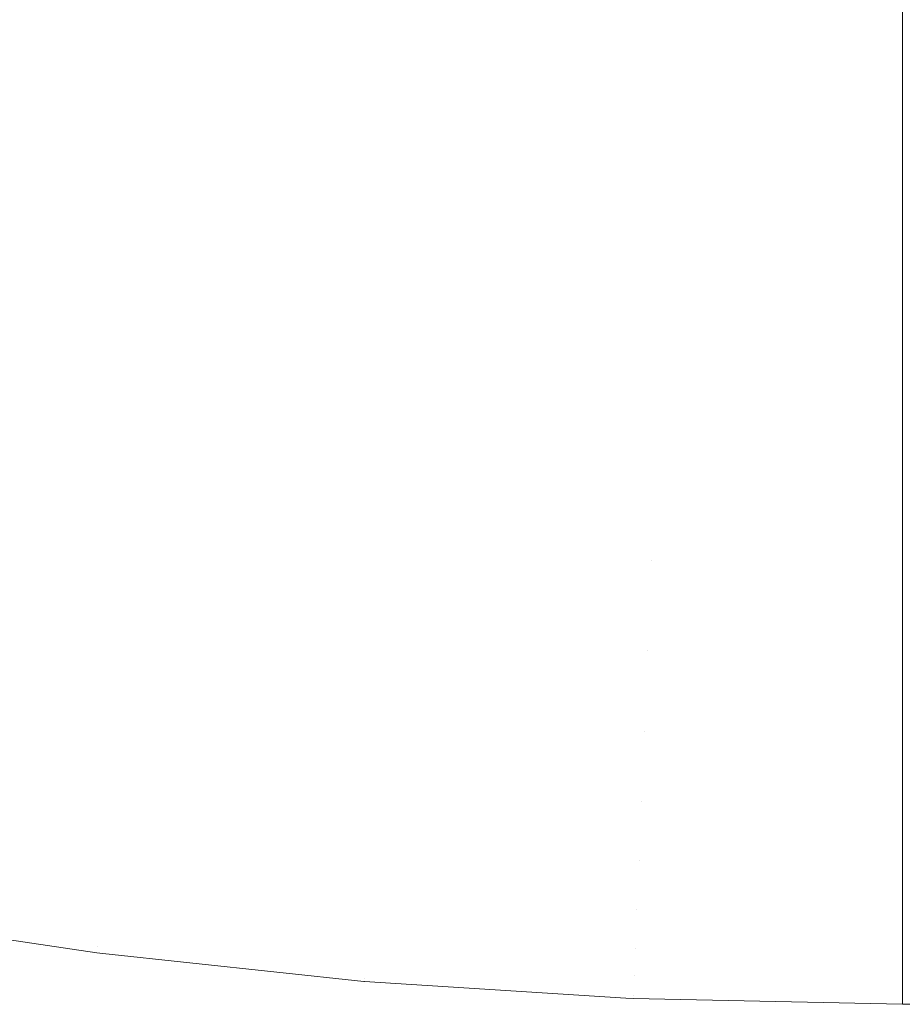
# Model space of a CAD drawing. Header units: centimetres. Extents: x -26.3 to 27.5, y 4.2 to 67.9.
# Tile 16 of 256: x -26.0005 to -25.9865, y 4.2002 to 4.2157. Entities that reach past the tile are written whole.
import ezdxf

# ---------------------------------------------------------------- set-up
doc = ezdxf.new("R2010")
doc.units = ezdxf.units.CM
doc.header["$LTSCALE"] = 2.54
doc.layers.add('Lucido design-1', color=7, linetype='Continuous')

# ---------------------------------------------------------------- blocks, each defined once
blk = doc.blocks.new('Gruppo-2-1')
at = {"color": 7, "linetype": 'Continuous', "lineweight": 9}
for points, invisible_edges in [([(-25.997443, 4.215045, -1111.765425), (-26.001048, 4.215585, -1111.765425), (-26.000681, 4.217726, -1111.7689), (-25.997167, 4.2172, -1111.7689)], 15), ([(-25.997443, 4.215045, -1147.865425), (-26.001048, 4.215585, -1147.865425), (-26.000681, 4.217726, -1147.8689), (-25.997167, 4.2172, -1147.8689)], 15), ([(-25.997208, 4.216882, -1111.059922), (-26.000735, 4.21741, -1111.059922), (-26.001107, 4.21524, -1111.063494), (-25.997488, 4.214698, -1111.063494)], 15), ([(-25.997208, 4.216882, -1147.159922), (-26.000735, 4.21741, -1147.159922), (-26.001107, 4.21524, -1147.163494), (-25.997488, 4.214698, -1147.163494)], 15), ([(-25.993819, 4.214659, -1111.765425), (-25.997443, 4.215045, -1111.765425), (-25.997167, 4.2172, -1111.7689), (-25.993635, 4.216824, -1111.7689)], 15), ([(-25.993819, 4.214659, -1147.865425), (-25.997443, 4.215045, -1147.865425), (-25.997167, 4.2172, -1147.8689), (-25.993635, 4.216824, -1147.8689)], 15), ([(-25.993662, 4.216504, -1111.059922), (-25.997208, 4.216882, -1111.059922), (-25.997488, 4.214698, -1111.063494), (-25.993849, 4.21431, -1111.063494)], 15), ([(-25.993662, 4.216504, -1147.159922), (-25.997208, 4.216882, -1147.159922), (-25.997488, 4.214698, -1147.163494), (-25.993849, 4.21431, -1147.163494)], 15), ([(-25.990181, 4.214427, -1111.765425), (-25.993819, 4.214659, -1111.765425), (-25.993635, 4.216824, -1111.7689), (-25.990089, 4.216598, -1111.7689)], 15), ([(-25.990181, 4.214427, -1147.865425), (-25.993819, 4.214659, -1147.865425), (-25.993635, 4.216824, -1147.8689), (-25.990089, 4.216598, -1147.8689)], 15), ([(-25.986537, 4.215888, -1111.767885), (-25.986537, 4.21435, -1111.765425), (-25.990181, 4.214427, -1111.765425), (-25.990089, 4.216598, -1111.7689)], 14), ([(-25.986537, 4.215888, -1147.867885), (-25.986537, 4.21435, -1147.865425), (-25.990181, 4.214427, -1147.865425), (-25.990089, 4.216598, -1147.8689)], 14), ([(-25.990103, 4.216277, -1111.059922), (-25.993662, 4.216504, -1111.059922), (-25.993849, 4.21431, -1111.063494), (-25.990196, 4.214077, -1111.063494)], 15), ([(-25.990103, 4.216277, -1147.159922), (-25.993662, 4.216504, -1147.159922), (-25.993849, 4.21431, -1147.163494), (-25.990196, 4.214077, -1147.163494)], 15), ([(-25.986537, 4.215078, -1111.061745), (-25.986537, 4.216201, -1111.059922), (-25.990103, 4.216277, -1111.059922), (-25.990196, 4.214077, -1111.063494)], 14), ([(-25.986537, 4.215078, -1147.161745), (-25.986537, 4.216201, -1147.159922), (-25.990103, 4.216277, -1147.159922), (-25.990196, 4.214077, -1147.163494)], 14), ([(-25.997701, 4.213032, -1111.761861), (-26.001391, 4.213584, -1111.761861), (-26.001048, 4.215585, -1111.765425), (-25.997443, 4.215045, -1111.765425)], 15), ([(-25.997701, 4.213032, -1147.861861), (-26.001391, 4.213584, -1147.861861), (-26.001048, 4.215585, -1147.865425), (-25.997443, 4.215045, -1147.865425)], 15), ([(-25.997488, 4.214698, -1111.063494), (-26.001107, 4.21524, -1111.063494), (-26.001453, 4.213221, -1111.067152), (-25.997748, 4.212666, -1111.067152)], 15), ([(-25.997488, 4.214698, -1147.163494), (-26.001107, 4.21524, -1147.163494), (-26.001453, 4.213221, -1147.167152), (-25.997748, 4.212666, -1147.167152)], 15), ([(-25.993991, 4.212637, -1111.761861), (-25.997701, 4.213032, -1111.761861), (-25.997443, 4.215045, -1111.765425), (-25.993819, 4.214659, -1111.765425)], 15), ([(-25.993991, 4.212637, -1147.861861), (-25.997701, 4.213032, -1147.861861), (-25.997443, 4.215045, -1147.865425), (-25.993819, 4.214659, -1147.865425)], 15), ([(-25.990196, 4.214077, -1111.063494), (-25.986537, 4.214, -1111.063494), (-25.986537, 4.215078, -1111.061745)], 9), ([(-25.990196, 4.214077, -1147.163494), (-25.986537, 4.214, -1147.163494), (-25.986537, 4.215078, -1147.161745)], 9), ([(-25.993849, 4.21431, -1111.063494), (-25.997488, 4.214698, -1111.063494), (-25.997748, 4.212666, -1111.067152), (-25.994022, 4.212269, -1111.067152)], 15), ([(-25.993849, 4.21431, -1147.163494), (-25.997488, 4.214698, -1147.163494), (-25.997748, 4.212666, -1147.167152), (-25.994022, 4.212269, -1147.167152)], 15), ([(-25.990268, 4.212399, -1111.761861), (-25.993991, 4.212637, -1111.761861), (-25.993819, 4.214659, -1111.765425), (-25.990181, 4.214427, -1111.765425)], 15), ([(-25.990268, 4.212399, -1147.861861), (-25.993991, 4.212637, -1147.861861), (-25.993819, 4.214659, -1147.865425), (-25.990181, 4.214427, -1147.865425)], 15), ([(-25.986537, 4.213626, -1111.764154), (-25.986537, 4.21232, -1111.761861), (-25.990268, 4.212399, -1111.761861), (-25.990181, 4.214427, -1111.765425)], 14), ([(-25.986537, 4.213626, -1147.864154), (-25.986537, 4.21232, -1147.861861), (-25.990268, 4.212399, -1147.861861), (-25.990181, 4.214427, -1147.865425)], 14), ([(-25.990181, 4.214427, -1111.765425), (-25.986537, 4.21435, -1111.765425), (-25.986537, 4.213626, -1111.764154)], 9), ([(-25.990181, 4.214427, -1147.865425), (-25.986537, 4.21435, -1147.865425), (-25.986537, 4.213626, -1147.864154)], 9), ([(-25.990196, 4.214077, -1111.063494), (-25.993849, 4.21431, -1111.063494), (-25.994022, 4.212269, -1111.067152), (-25.990283, 4.212031, -1111.067152)], 15), ([(-25.990196, 4.214077, -1147.163494), (-25.993849, 4.21431, -1147.163494), (-25.994022, 4.212269, -1147.167152), (-25.990283, 4.212031, -1147.167152)], 15), ([(-25.986537, 4.21293, -1111.065405), (-25.986537, 4.214, -1111.063494), (-25.990196, 4.214077, -1111.063494), (-25.990283, 4.212031, -1111.067152)], 14), ([(-25.986537, 4.21293, -1147.165405), (-25.986537, 4.214, -1147.163494), (-25.990196, 4.214077, -1147.163494), (-25.990283, 4.212031, -1147.167152)], 14), ([(-25.997941, 4.211163, -1111.758213), (-26.00171, 4.211728, -1111.758213), (-26.001391, 4.213584, -1111.761861), (-25.997701, 4.213032, -1111.761861)], 15), ([(-25.997941, 4.211163, -1147.858213), (-26.00171, 4.211728, -1147.858213), (-26.001391, 4.213584, -1147.861861), (-25.997701, 4.213032, -1147.861861)], 15), ([(-25.997748, 4.212666, -1111.067152), (-26.001453, 4.213221, -1111.067152), (-26.001773, 4.211357, -1111.07089), (-25.997988, 4.210791, -1111.07089)], 15), ([(-25.997748, 4.212666, -1147.167152), (-26.001453, 4.213221, -1147.167152), (-26.001773, 4.211357, -1147.17089), (-25.997988, 4.210791, -1147.17089)], 15), ([(-25.994151, 4.21076, -1111.758213), (-25.997941, 4.211163, -1111.758213), (-25.997701, 4.213032, -1111.761861), (-25.993991, 4.212637, -1111.761861)], 15), ([(-25.994151, 4.21076, -1147.858213), (-25.997941, 4.211163, -1147.858213), (-25.997701, 4.213032, -1147.861861), (-25.993991, 4.212637, -1147.861861)], 15), ([(-25.990283, 4.212031, -1111.067152), (-25.986537, 4.211951, -1111.067152), (-25.986537, 4.21293, -1111.065405)], 9), ([(-25.990283, 4.212031, -1147.167152), (-25.986537, 4.211951, -1147.167152), (-25.986537, 4.21293, -1147.165405)], 9), ([(-25.994022, 4.212269, -1111.067152), (-25.997748, 4.212666, -1111.067152), (-25.997988, 4.210791, -1111.07089), (-25.994183, 4.210385, -1111.07089)], 15), ([(-25.994022, 4.212269, -1147.167152), (-25.997748, 4.212666, -1147.167152), (-25.997988, 4.210791, -1147.17089), (-25.994183, 4.210385, -1147.17089)], 15), ([(-25.990348, 4.210517, -1111.758213), (-25.994151, 4.21076, -1111.758213), (-25.993991, 4.212637, -1111.761861), (-25.990268, 4.212399, -1111.761861)], 15), ([(-25.990348, 4.210517, -1147.858213), (-25.994151, 4.21076, -1147.858213), (-25.993991, 4.212637, -1147.861861), (-25.990268, 4.212399, -1147.861861)], 15), ([(-25.986537, 4.211529, -1111.760329), (-25.986537, 4.210436, -1111.758213), (-25.990348, 4.210517, -1111.758213), (-25.990268, 4.212399, -1111.761861)], 14), ([(-25.986537, 4.211529, -1147.860329), (-25.986537, 4.210436, -1147.858213), (-25.990348, 4.210517, -1147.858213), (-25.990268, 4.212399, -1147.861861)], 14), ([(-25.990268, 4.212399, -1111.761861), (-25.986537, 4.21232, -1111.761861), (-25.986537, 4.211529, -1111.760329)], 9), ([(-25.990268, 4.212399, -1147.861861), (-25.986537, 4.21232, -1147.861861), (-25.986537, 4.211529, -1147.860329)], 9), ([(-25.990283, 4.212031, -1111.067152), (-25.994022, 4.212269, -1111.067152), (-25.994183, 4.210385, -1111.07089), (-25.990364, 4.210142, -1111.07089)], 15), ([(-25.990283, 4.212031, -1147.167152), (-25.994022, 4.212269, -1147.167152), (-25.994183, 4.210385, -1147.17089), (-25.990364, 4.210142, -1147.17089)], 15), ([(-25.986537, 4.210939, -1111.069153), (-25.986537, 4.211951, -1111.067152), (-25.990283, 4.212031, -1111.067152), (-25.990364, 4.210142, -1111.07089)], 14), ([(-25.986537, 4.210939, -1147.169153), (-25.986537, 4.211951, -1147.167152), (-25.990283, 4.212031, -1147.167152), (-25.990364, 4.210142, -1147.17089)], 14), ([(-25.998161, 4.209444, -1111.754488), (-26.002003, 4.210019, -1111.754488), (-26.00171, 4.211728, -1111.758213), (-25.997941, 4.211163, -1111.758213)], 15), ([(-25.998161, 4.209444, -1147.854488), (-26.002003, 4.210019, -1147.854488), (-26.00171, 4.211728, -1147.858213), (-25.997941, 4.211163, -1147.858213)], 15), ([(-25.997988, 4.210791, -1111.07089), (-26.001773, 4.211357, -1111.07089), (-26.002066, 4.209651, -1111.074699), (-25.998208, 4.209073, -1111.074699)], 15), ([(-25.997988, 4.210791, -1147.17089), (-26.001773, 4.211357, -1147.17089), (-26.002066, 4.209651, -1147.174699), (-25.998208, 4.209073, -1147.174699)], 15), ([(-25.994298, 4.209032, -1111.754488), (-25.998161, 4.209444, -1111.754488), (-25.997941, 4.211163, -1111.758213), (-25.994151, 4.21076, -1111.758213)], 15), ([(-25.994298, 4.209032, -1147.854488), (-25.998161, 4.209444, -1147.854488), (-25.997941, 4.211163, -1147.858213), (-25.994151, 4.21076, -1147.858213)], 15), ([(-25.990364, 4.210142, -1111.07089), (-25.986537, 4.21006, -1111.07089), (-25.986537, 4.210939, -1111.069153)], 9), ([(-25.990364, 4.210142, -1147.17089), (-25.986537, 4.21006, -1147.17089), (-25.986537, 4.210939, -1147.169153)], 9), ([(-25.994183, 4.210385, -1111.07089), (-25.997988, 4.210791, -1111.07089), (-25.998208, 4.209073, -1111.074699), (-25.99433, 4.20866, -1111.074699)], 15), ([(-25.994183, 4.210385, -1147.17089), (-25.997988, 4.210791, -1147.17089), (-25.998208, 4.209073, -1147.174699), (-25.99433, 4.20866, -1147.174699)], 15), ([(-25.990421, 4.208785, -1111.754488), (-25.994298, 4.209032, -1111.754488), (-25.994151, 4.21076, -1111.758213), (-25.990348, 4.210517, -1111.758213)], 15), ([(-25.990421, 4.208785, -1147.854488), (-25.994298, 4.209032, -1147.854488), (-25.994151, 4.21076, -1147.858213), (-25.990348, 4.210517, -1147.858213)], 15), ([(-25.986537, 4.2096, -1111.756417), (-25.986537, 4.208702, -1111.754488), (-25.990421, 4.208785, -1111.754488), (-25.990348, 4.210517, -1111.758213)], 14), ([(-25.986537, 4.2096, -1147.856417), (-25.986537, 4.208702, -1147.854488), (-25.990421, 4.208785, -1147.854488), (-25.990348, 4.210517, -1147.858213)], 14), ([(-25.990348, 4.210517, -1111.758213), (-25.986537, 4.210436, -1111.758213), (-25.986537, 4.2096, -1111.756417)], 9), ([(-25.990348, 4.210517, -1147.858213), (-25.986537, 4.210436, -1147.858213), (-25.986537, 4.2096, -1147.856417)], 9), ([(-25.990364, 4.210142, -1111.07089), (-25.994183, 4.210385, -1111.07089), (-25.99433, 4.20866, -1111.074699), (-25.990437, 4.208412, -1111.074699)], 15), ([(-25.990364, 4.210142, -1147.17089), (-25.994183, 4.210385, -1147.17089), (-25.99433, 4.20866, -1147.174699), (-25.990437, 4.208412, -1147.174699)], 15), ([(-25.998361, 4.207876, -1111.750691), (-26.00227, 4.208461, -1111.750691), (-26.002003, 4.210019, -1111.754488), (-25.998161, 4.209444, -1111.754488)], 15), ([(-25.998361, 4.207876, -1147.850691), (-26.00227, 4.208461, -1147.850691), (-26.002003, 4.210019, -1147.854488), (-25.998161, 4.209444, -1147.854488)], 15), ([(-25.986537, 4.209109, -1111.072983), (-25.986537, 4.21006, -1111.07089), (-25.990364, 4.210142, -1111.07089), (-25.990437, 4.208412, -1111.074699)], 14), ([(-25.986537, 4.209109, -1147.172983), (-25.986537, 4.21006, -1147.17089), (-25.990364, 4.210142, -1147.17089), (-25.990437, 4.208412, -1147.174699)], 14), ([(-25.998208, 4.209073, -1111.074699), (-26.002066, 4.209651, -1111.074699), (-26.002331, 4.208104, -1111.078574), (-25.998408, 4.207517, -1111.078574)], 15), ([(-25.998208, 4.209073, -1147.174699), (-26.002066, 4.209651, -1147.174699), (-26.002331, 4.208104, -1147.178574), (-25.998408, 4.207517, -1147.178574)], 15), ([(-25.994432, 4.207457, -1111.750691), (-25.998361, 4.207876, -1111.750691), (-25.998161, 4.209444, -1111.754488), (-25.994298, 4.209032, -1111.754488)], 15), ([(-25.994432, 4.207457, -1147.850691), (-25.998361, 4.207876, -1147.850691), (-25.998161, 4.209444, -1147.854488), (-25.994298, 4.209032, -1147.854488)], 15), ([(-25.990437, 4.208412, -1111.074699), (-25.986537, 4.208329, -1111.074699), (-25.986537, 4.209109, -1111.072983)], 9), ([(-25.990437, 4.208412, -1147.174699), (-25.986537, 4.208329, -1147.174699), (-25.986537, 4.209109, -1147.172983)], 9), ([(-25.99433, 4.20866, -1111.074699), (-25.998208, 4.209073, -1111.074699), (-25.998408, 4.207517, -1111.078574), (-25.994463, 4.207096, -1111.078574)], 15), ([(-25.99433, 4.20866, -1147.174699), (-25.998208, 4.209073, -1147.174699), (-25.998408, 4.207517, -1147.178574), (-25.994463, 4.207096, -1147.178574)], 15), ([(-25.990488, 4.207206, -1111.750691), (-25.994432, 4.207457, -1111.750691), (-25.994298, 4.209032, -1111.754488), (-25.990421, 4.208785, -1111.754488)], 15), ([(-25.990488, 4.207206, -1147.850691), (-25.994432, 4.207457, -1147.850691), (-25.994298, 4.209032, -1147.854488), (-25.990421, 4.208785, -1147.854488)], 15), ([(-25.990488, 4.207206, -1111.750691), (-25.990421, 4.208785, -1111.754488), (-25.986537, 4.208702, -1111.754488), (-25.986537, 4.207843, -1111.752424)], 11), ([(-25.990488, 4.207206, -1147.850691), (-25.990421, 4.208785, -1147.854488), (-25.986537, 4.208702, -1147.854488), (-25.986537, 4.207843, -1147.852424)], 11), ([(-25.990437, 4.208412, -1111.074699), (-25.99433, 4.20866, -1111.074699), (-25.994463, 4.207096, -1111.078574), (-25.990504, 4.206844, -1111.078574)], 15), ([(-25.990437, 4.208412, -1147.174699), (-25.99433, 4.20866, -1147.174699), (-25.994463, 4.207096, -1147.178574), (-25.990504, 4.206844, -1147.178574)], 15), ([(-25.998542, 4.206463, -1111.746829), (-26.00251, 4.207057, -1111.746829), (-26.00227, 4.208461, -1111.750691), (-25.998361, 4.207876, -1111.750691)], 15), ([(-25.998542, 4.206463, -1147.846829), (-26.00251, 4.207057, -1147.846829), (-26.00227, 4.208461, -1147.850691), (-25.998361, 4.207876, -1147.850691)], 15), ([(-25.986537, 4.207443, -1111.076886), (-25.986537, 4.208329, -1111.074699), (-25.990437, 4.208412, -1111.074699), (-25.990504, 4.206844, -1111.078574)], 14), ([(-25.986537, 4.207443, -1147.176886), (-25.986537, 4.208329, -1147.174699), (-25.990437, 4.208412, -1147.174699), (-25.990504, 4.206844, -1147.178574)], 14), ([(-25.998408, 4.207517, -1111.078574), (-26.002331, 4.208104, -1111.078574), (-26.002568, 4.206719, -1111.082507), (-25.998586, 4.206123, -1111.082507)], 15), ([(-25.998408, 4.207517, -1147.178574), (-26.002331, 4.208104, -1147.178574), (-26.002568, 4.206719, -1147.182507), (-25.998586, 4.206123, -1147.182507)], 15), ([(-25.994553, 4.206038, -1111.746829), (-25.998542, 4.206463, -1111.746829), (-25.998361, 4.207876, -1111.750691), (-25.994432, 4.207457, -1111.750691)], 15), ([(-25.994553, 4.206038, -1147.846829), (-25.998542, 4.206463, -1147.846829), (-25.998361, 4.207876, -1147.850691), (-25.994432, 4.207457, -1147.850691)], 15), ([(-25.986537, 4.207843, -1111.752424), (-25.986537, 4.207122, -1111.750691), (-25.990488, 4.207206, -1111.750691)], 10), ([(-25.986537, 4.207843, -1147.852424), (-25.986537, 4.207122, -1147.850691), (-25.990488, 4.207206, -1147.850691)], 10), ([(-25.994463, 4.207096, -1111.078574), (-25.998408, 4.207517, -1111.078574), (-25.998586, 4.206123, -1111.082507), (-25.994582, 4.205697, -1111.082507)], 15), ([(-25.994463, 4.207096, -1147.178574), (-25.998408, 4.207517, -1147.178574), (-25.998586, 4.206123, -1147.182507), (-25.994582, 4.205697, -1147.182507)], 15), ([(-25.990549, 4.205783, -1111.746829), (-25.994553, 4.206038, -1111.746829), (-25.994432, 4.207457, -1111.750691), (-25.990488, 4.207206, -1111.750691)], 15), ([(-25.990549, 4.205783, -1147.846829), (-25.994553, 4.206038, -1147.846829), (-25.994432, 4.207457, -1147.850691), (-25.990488, 4.207206, -1147.850691)], 15), ([(-25.990504, 4.206844, -1111.078574), (-25.986537, 4.20676, -1111.078574), (-25.986537, 4.207443, -1111.076886)], 9), ([(-25.990504, 4.206844, -1147.178574), (-25.986537, 4.20676, -1147.178574), (-25.986537, 4.207443, -1147.176886)], 9), ([(-25.990504, 4.206844, -1111.078574), (-25.994463, 4.207096, -1111.078574), (-25.994582, 4.205697, -1111.082507), (-25.990563, 4.20544, -1111.082507)], 15), ([(-25.990504, 4.206844, -1147.178574), (-25.994463, 4.207096, -1147.178574), (-25.994582, 4.205697, -1147.182507), (-25.990563, 4.20544, -1147.182507)], 15), ([(-25.990549, 4.205783, -1111.746829), (-25.990488, 4.207206, -1111.750691), (-25.986537, 4.207122, -1111.750691), (-25.986537, 4.206262, -1111.748359)], 11), ([(-25.990549, 4.205783, -1147.846829), (-25.990488, 4.207206, -1147.850691), (-25.986537, 4.207122, -1147.850691), (-25.986537, 4.206262, -1147.848359)], 11), ([(-25.998703, 4.205208, -1111.742909), (-26.002724, 4.20581, -1111.742909), (-26.00251, 4.207057, -1111.746829), (-25.998542, 4.206463, -1111.746829)], 15), ([(-25.998703, 4.205208, -1147.842909), (-26.002724, 4.20581, -1147.842909), (-26.00251, 4.207057, -1147.846829), (-25.998542, 4.206463, -1147.846829)], 15), ([(-25.986537, 4.205944, -1111.080857), (-25.986537, 4.20676, -1111.078574), (-25.990504, 4.206844, -1111.078574), (-25.990563, 4.20544, -1111.082507)], 14), ([(-25.986537, 4.205944, -1147.180857), (-25.986537, 4.20676, -1147.178574), (-25.990504, 4.206844, -1147.178574), (-25.990563, 4.20544, -1147.182507)], 14), ([(-25.998586, 4.206123, -1111.082507), (-26.002568, 4.206719, -1111.082507), (-26.002778, 4.205499, -1111.086492), (-25.998743, 4.204895, -1111.086492)], 15), ([(-25.998586, 4.206123, -1147.182507), (-26.002568, 4.206719, -1147.182507), (-26.002778, 4.205499, -1147.186492), (-25.998743, 4.204895, -1147.186492)], 15), ([(-25.99466, 4.204777, -1111.742909), (-25.998703, 4.205208, -1111.742909), (-25.998542, 4.206463, -1111.746829), (-25.994553, 4.206038, -1111.746829)], 15), ([(-25.99466, 4.204777, -1147.842909), (-25.998703, 4.205208, -1147.842909), (-25.998542, 4.206463, -1147.846829), (-25.994553, 4.206038, -1147.846829)], 15), ([(-25.986537, 4.206262, -1111.748359), (-25.986537, 4.205698, -1111.746829), (-25.990549, 4.205783, -1111.746829)], 10), ([(-25.986537, 4.206262, -1147.848359), (-25.986537, 4.205698, -1147.846829), (-25.990549, 4.205783, -1147.846829)], 10), ([(-25.994582, 4.205697, -1111.082507), (-25.998586, 4.206123, -1111.082507), (-25.998743, 4.204895, -1111.086492), (-25.994687, 4.204463, -1111.086492)], 15), ([(-25.994582, 4.205697, -1147.182507), (-25.998586, 4.206123, -1147.182507), (-25.998743, 4.204895, -1147.186492), (-25.994687, 4.204463, -1147.186492)], 15), ([(-25.990602, 4.204519, -1111.742909), (-25.99466, 4.204777, -1111.742909), (-25.994553, 4.206038, -1111.746829), (-25.990549, 4.205783, -1111.746829)], 15), ([(-25.990602, 4.204519, -1147.842909), (-25.99466, 4.204777, -1147.842909), (-25.994553, 4.206038, -1147.846829), (-25.990549, 4.205783, -1147.846829)], 15), ([(-25.990563, 4.20544, -1111.082507), (-25.986537, 4.205355, -1111.082507), (-25.986537, 4.205944, -1111.080857)], 9), ([(-25.990563, 4.20544, -1147.182507), (-25.986537, 4.205355, -1147.182507), (-25.986537, 4.205944, -1147.180857)], 9), ([(-25.998843, 4.204113, -1111.738936), (-26.002911, 4.204722, -1111.738936), (-26.002724, 4.20581, -1111.742909), (-25.998703, 4.205208, -1111.742909)], 15), ([(-25.998843, 4.204113, -1147.838936), (-26.002911, 4.204722, -1147.838936), (-26.002724, 4.20581, -1147.842909), (-25.998703, 4.205208, -1147.842909)], 15), ([(-25.990563, 4.20544, -1111.082507), (-25.994582, 4.205697, -1111.082507), (-25.994687, 4.204463, -1111.086492), (-25.990616, 4.204203, -1111.086492)], 15), ([(-25.990563, 4.20544, -1147.182507), (-25.994582, 4.205697, -1147.182507), (-25.994687, 4.204463, -1147.186492), (-25.990616, 4.204203, -1147.186492)], 15), ([(-25.990602, 4.204519, -1111.742909), (-25.990549, 4.205783, -1111.746829), (-25.986537, 4.205698, -1111.746829), (-25.986537, 4.204858, -1111.744229)], 11), ([(-25.990602, 4.204519, -1147.842909), (-25.990549, 4.205783, -1147.846829), (-25.986537, 4.205698, -1147.846829), (-25.986537, 4.204858, -1147.844229)], 11), ([(-25.998743, 4.204895, -1111.086492), (-26.002778, 4.205499, -1111.086492), (-26.002958, 4.204445, -1111.090522), (-25.998879, 4.203834, -1111.090522)], 15), ([(-25.998743, 4.204895, -1147.186492), (-26.002778, 4.205499, -1147.186492), (-26.002958, 4.204445, -1147.190522), (-25.998879, 4.203834, -1147.190522)], 15), ([(-25.986537, 4.204615, -1111.084888), (-25.986537, 4.205355, -1111.082507), (-25.990563, 4.20544, -1111.082507), (-25.990616, 4.204203, -1111.086492)], 14), ([(-25.986537, 4.204615, -1147.184888), (-25.986537, 4.205355, -1147.182507), (-25.990563, 4.20544, -1147.182507), (-25.990616, 4.204203, -1147.186492)], 14), ([(-25.994754, 4.203678, -1111.738936), (-25.998843, 4.204113, -1111.738936), (-25.998703, 4.205208, -1111.742909), (-25.99466, 4.204777, -1111.742909)], 15), ([(-25.994754, 4.203678, -1147.838936), (-25.998843, 4.204113, -1147.838936), (-25.998703, 4.205208, -1147.842909), (-25.99466, 4.204777, -1147.842909)], 15), ([(-25.994687, 4.204463, -1111.086492), (-25.998743, 4.204895, -1111.086492), (-25.998879, 4.203834, -1111.090522), (-25.994778, 4.203397, -1111.090522)], 15), ([(-25.994687, 4.204463, -1147.186492), (-25.998743, 4.204895, -1147.186492), (-25.998879, 4.203834, -1147.190522), (-25.994778, 4.203397, -1147.190522)], 15), ([(-25.990649, 4.203416, -1111.738936), (-25.994754, 4.203678, -1111.738936), (-25.99466, 4.204777, -1111.742909), (-25.990602, 4.204519, -1111.742909)], 15), ([(-25.990649, 4.203416, -1147.838936), (-25.994754, 4.203678, -1147.838936), (-25.99466, 4.204777, -1147.842909), (-25.990602, 4.204519, -1147.842909)], 15), ([(-25.986537, 4.204858, -1111.744229), (-25.986537, 4.204432, -1111.742909), (-25.990602, 4.204519, -1111.742909)], 10), ([(-25.986537, 4.204858, -1147.844229), (-25.986537, 4.204432, -1147.842909), (-25.990602, 4.204519, -1147.842909)], 10), ([(-25.998963, 4.203182, -1111.734917), (-26.00307, 4.203796, -1111.734917), (-26.002911, 4.204722, -1111.738936), (-25.998843, 4.204113, -1111.738936)], 15), ([(-25.998963, 4.203182, -1147.834917), (-26.00307, 4.203796, -1147.834917), (-26.002911, 4.204722, -1147.838936), (-25.998843, 4.204113, -1147.838936)], 15), ([(-25.990616, 4.204203, -1111.086492), (-25.986537, 4.204117, -1111.086492), (-25.986537, 4.204615, -1111.084888)], 9), ([(-25.990616, 4.204203, -1147.186492), (-25.986537, 4.204117, -1147.186492), (-25.986537, 4.204615, -1147.184888)], 9), ([(-25.998879, 4.203834, -1111.090522), (-26.002958, 4.204445, -1111.090522), (-26.003111, 4.203557, -1111.094589), (-25.998993, 4.202941, -1111.094589)], 15), ([(-25.998879, 4.203834, -1147.190522), (-26.002958, 4.204445, -1147.190522), (-26.003111, 4.203557, -1147.194589), (-25.998993, 4.202941, -1147.194589)], 15), ([(-25.990616, 4.204203, -1111.086492), (-25.994687, 4.204463, -1111.086492), (-25.994778, 4.203397, -1111.090522), (-25.990661, 4.203134, -1111.090522)], 15), ([(-25.990616, 4.204203, -1147.186492), (-25.994687, 4.204463, -1147.186492), (-25.994778, 4.203397, -1147.190522), (-25.990661, 4.203134, -1147.190522)], 15), ([(-25.990649, 4.203416, -1111.738936), (-25.990602, 4.204519, -1111.742909), (-25.986537, 4.204432, -1111.742909), (-25.986537, 4.203636, -1111.740041)], 11), ([(-25.990649, 4.203416, -1147.838936), (-25.990602, 4.204519, -1147.842909), (-25.986537, 4.204432, -1147.842909), (-25.986537, 4.203636, -1147.840041)], 11), ([(-25.986537, 4.203459, -1111.088971), (-25.986537, 4.204117, -1111.086492), (-25.990616, 4.204203, -1111.086492), (-25.990661, 4.203134, -1111.090522)], 14), ([(-25.986537, 4.203459, -1147.188971), (-25.986537, 4.204117, -1147.186492), (-25.990616, 4.204203, -1147.186492), (-25.990661, 4.203134, -1147.190522)], 14), ([(-25.994833, 4.202742, -1111.734917), (-25.998963, 4.203182, -1111.734917), (-25.998843, 4.204113, -1111.738936), (-25.994754, 4.203678, -1111.738936)], 15), ([(-25.994833, 4.202742, -1147.834917), (-25.998963, 4.203182, -1147.834917), (-25.998843, 4.204113, -1147.838936), (-25.994754, 4.203678, -1147.838936)], 15), ([(-25.994778, 4.203397, -1111.090522), (-25.998879, 4.203834, -1111.090522), (-25.998993, 4.202941, -1111.094589), (-25.994854, 4.2025, -1111.094589)], 15), ([(-25.994778, 4.203397, -1147.190522), (-25.998879, 4.203834, -1147.190522), (-25.998993, 4.202941, -1147.194589), (-25.994854, 4.2025, -1147.194589)], 15), ([(-25.999061, 4.202414, -1111.73086), (-26.0032, 4.203034, -1111.73086), (-26.00307, 4.203796, -1111.734917), (-25.998963, 4.203182, -1111.734917)], 15), ([(-25.999061, 4.202414, -1147.83086), (-26.0032, 4.203034, -1147.83086), (-26.00307, 4.203796, -1147.834917), (-25.998963, 4.203182, -1147.834917)], 15), ([(-25.990689, 4.202477, -1111.734917), (-25.994833, 4.202742, -1111.734917), (-25.994754, 4.203678, -1111.738936), (-25.990649, 4.203416, -1111.738936)], 15), ([(-25.990689, 4.202477, -1147.834917), (-25.994833, 4.202742, -1147.834917), (-25.994754, 4.203678, -1147.838936), (-25.990649, 4.203416, -1147.838936)], 15), ([(-25.998993, 4.202941, -1111.094589), (-26.003111, 4.203557, -1111.094589), (-26.003234, 4.202838, -1111.098686), (-25.999086, 4.202217, -1111.098686)], 15), ([(-25.998993, 4.202941, -1147.194589), (-26.003111, 4.203557, -1147.194589), (-26.003234, 4.202838, -1147.198686), (-25.999086, 4.202217, -1147.198686)], 15), ([(-25.986537, 4.203636, -1111.740041), (-25.986537, 4.203329, -1111.738936), (-25.990649, 4.203416, -1111.738936)], 10), ([(-25.986537, 4.203636, -1147.840041), (-25.986537, 4.203329, -1147.838936), (-25.990649, 4.203416, -1147.838936)], 10), ([(-25.990661, 4.203134, -1111.090522), (-25.994778, 4.203397, -1111.090522), (-25.994854, 4.2025, -1111.094589), (-25.990699, 4.202235, -1111.094589)], 15), ([(-25.990661, 4.203134, -1147.190522), (-25.994778, 4.203397, -1147.190522), (-25.994854, 4.2025, -1147.194589), (-25.990699, 4.202235, -1147.194589)], 15), ([(-25.990689, 4.202477, -1111.734917), (-25.990649, 4.203416, -1111.738936), (-25.986537, 4.203329, -1111.738936), (-25.986537, 4.202597, -1111.735805)], 11), ([(-25.990689, 4.202477, -1147.834917), (-25.990649, 4.203416, -1147.838936), (-25.986537, 4.203329, -1147.838936), (-25.986537, 4.202597, -1147.835805)], 11), ([(-25.990661, 4.203134, -1111.090522), (-25.986537, 4.203047, -1111.090522), (-25.986537, 4.203459, -1111.088971)], 9), ([(-25.990661, 4.203134, -1147.190522), (-25.986537, 4.203047, -1147.190522), (-25.986537, 4.203459, -1147.188971)], 9), ([(-25.999138, 4.201813, -1111.726771), (-26.003303, 4.202437, -1111.726771), (-26.0032, 4.203034, -1111.73086), (-25.999061, 4.202414, -1111.73086)], 15), ([(-25.999138, 4.201813, -1147.826771), (-26.003303, 4.202437, -1147.826771), (-26.0032, 4.203034, -1147.83086), (-25.999061, 4.202414, -1147.83086)], 15), ([(-25.994899, 4.201971, -1111.73086), (-25.999061, 4.202414, -1111.73086), (-25.998963, 4.203182, -1111.734917), (-25.994833, 4.202742, -1111.734917)], 15), ([(-25.994899, 4.201971, -1147.83086), (-25.999061, 4.202414, -1147.83086), (-25.998963, 4.203182, -1147.834917), (-25.994833, 4.202742, -1147.834917)], 15), ([(-25.986537, 4.202476, -1111.0931), (-25.986537, 4.203047, -1111.090522), (-25.990661, 4.203134, -1111.090522), (-25.990699, 4.202235, -1111.094589)], 14), ([(-25.986537, 4.202476, -1147.1931), (-25.986537, 4.203047, -1147.190522), (-25.990661, 4.203134, -1147.190522), (-25.990699, 4.202235, -1147.194589)], 14), ([(-25.994854, 4.2025, -1111.094589), (-25.998993, 4.202941, -1111.094589), (-25.999086, 4.202217, -1111.098686), (-25.994916, 4.201773, -1111.098686)], 15), ([(-25.994854, 4.2025, -1147.194589), (-25.998993, 4.202941, -1147.194589), (-25.999086, 4.202217, -1147.198686), (-25.994916, 4.201773, -1147.198686)], 15), ([(-25.999086, 4.202217, -1111.098686), (-26.003234, 4.202838, -1111.098686), (-26.003328, 4.202288, -1111.102807), (-25.999157, 4.201664, -1111.102807)], 15), ([(-25.999086, 4.202217, -1147.198686), (-26.003234, 4.202838, -1147.198686), (-26.003328, 4.202288, -1147.202807), (-25.999157, 4.201664, -1147.202807)], 15), ([(-25.990722, 4.201704, -1111.73086), (-25.994899, 4.201971, -1111.73086), (-25.994833, 4.202742, -1111.734917), (-25.990689, 4.202477, -1111.734917)], 15), ([(-25.990722, 4.201704, -1147.83086), (-25.994899, 4.201971, -1147.83086), (-25.994833, 4.202742, -1147.834917), (-25.990689, 4.202477, -1147.834917)], 15), ([(-25.986537, 4.202597, -1111.735805), (-25.986537, 4.202389, -1111.734917), (-25.990689, 4.202477, -1111.734917)], 10), ([(-25.986537, 4.202597, -1147.835805), (-25.986537, 4.202389, -1147.834917), (-25.990689, 4.202477, -1147.834917)], 10), ([(-25.999193, 4.20138, -1111.722656), (-26.003376, 4.202006, -1111.722656), (-26.003303, 4.202437, -1111.726771), (-25.999138, 4.201813, -1111.726771)], 15), ([(-25.999193, 4.20138, -1147.822656), (-26.003376, 4.202006, -1147.822656), (-26.003303, 4.202437, -1147.826771), (-25.999138, 4.201813, -1147.826771)], 15), ([(-25.99495, 4.201367, -1111.726771), (-25.999138, 4.201813, -1111.726771), (-25.999061, 4.202414, -1111.73086), (-25.994899, 4.201971, -1111.73086)], 15), ([(-25.99495, 4.201367, -1147.826771), (-25.999138, 4.201813, -1147.826771), (-25.999061, 4.202414, -1147.83086), (-25.994899, 4.201971, -1147.83086)], 15), ([(-25.990699, 4.202235, -1111.094589), (-25.994854, 4.2025, -1111.094589), (-25.994916, 4.201773, -1111.098686), (-25.99073, 4.201506, -1111.098686)], 15), ([(-25.990699, 4.202235, -1147.194589), (-25.994854, 4.2025, -1147.194589), (-25.994916, 4.201773, -1147.198686), (-25.99073, 4.201506, -1147.198686)], 15), ([(-25.990722, 4.201704, -1111.73086), (-25.990689, 4.202477, -1111.734917), (-25.986537, 4.202389, -1111.734917), (-25.986537, 4.201743, -1111.731527)], 11), ([(-25.990722, 4.201704, -1147.83086), (-25.990689, 4.202477, -1147.834917), (-25.986537, 4.202389, -1147.834917), (-25.986537, 4.201743, -1147.831527)], 11), ([(-25.990699, 4.202235, -1111.094589), (-25.986537, 4.202147, -1111.094589), (-25.986537, 4.202476, -1111.0931)], 9), ([(-25.990699, 4.202235, -1147.194589), (-25.986537, 4.202147, -1147.194589), (-25.986537, 4.202476, -1147.1931)], 9), ([(-25.999157, 4.201664, -1111.102807), (-26.003328, 4.202288, -1111.102807), (-26.003393, 4.201908, -1111.106944), (-25.999206, 4.201281, -1111.106944)], 15), ([(-25.999157, 4.201664, -1147.202807), (-26.003328, 4.202288, -1147.202807), (-26.003393, 4.201908, -1147.206944), (-25.999206, 4.201281, -1147.206944)], 15), ([(-25.994916, 4.201773, -1111.098686), (-25.999086, 4.202217, -1111.098686), (-25.999157, 4.201664, -1111.102807), (-25.994963, 4.201217, -1111.102807)], 15), ([(-25.994916, 4.201773, -1147.198686), (-25.999086, 4.202217, -1147.198686), (-25.999157, 4.201664, -1147.202807), (-25.994963, 4.201217, -1147.202807)], 15), ([(-25.986537, 4.20167, -1111.097267), (-25.986537, 4.202147, -1111.094589), (-25.990699, 4.202235, -1111.094589), (-25.99073, 4.201506, -1111.098686)], 14), ([(-25.986537, 4.20167, -1147.197267), (-25.986537, 4.202147, -1147.194589), (-25.990699, 4.202235, -1147.194589), (-25.99073, 4.201506, -1147.198686)], 14), ([(-25.999227, 4.201116, -1111.718524), (-26.003421, 4.201744, -1111.718524), (-26.003376, 4.202006, -1111.722656), (-25.999193, 4.20138, -1111.722656)], 15), ([(-25.999227, 4.201116, -1147.818524), (-26.003421, 4.201744, -1147.818524), (-26.003376, 4.202006, -1147.822656), (-25.999193, 4.20138, -1147.822656)], 15), ([(-25.990748, 4.201099, -1111.726771), (-25.99495, 4.201367, -1111.726771), (-25.994899, 4.201971, -1111.73086), (-25.990722, 4.201704, -1111.73086)], 15), ([(-25.990748, 4.201099, -1147.826771), (-25.99495, 4.201367, -1147.826771), (-25.994899, 4.201971, -1147.83086), (-25.990722, 4.201704, -1147.83086)], 15), ([(-25.999206, 4.201281, -1111.106944), (-26.003393, 4.201908, -1111.106944), (-26.003429, 4.201697, -1111.111089), (-25.999233, 4.201069, -1111.111089)], 15), ([(-25.999206, 4.201281, -1147.206944), (-26.003393, 4.201908, -1147.206944), (-26.003429, 4.201697, -1147.211089), (-25.999233, 4.201069, -1147.211089)], 15), ([(-25.994987, 4.200932, -1111.722656), (-25.999193, 4.20138, -1111.722656), (-25.999138, 4.201813, -1111.726771), (-25.99495, 4.201367, -1111.726771)], 15), ([(-25.994987, 4.200932, -1147.822656), (-25.999193, 4.20138, -1147.822656), (-25.999138, 4.201813, -1147.826771), (-25.99495, 4.201367, -1147.826771)], 15), ([(-26.003233, 4.20162, -1111.114164), (-25.999239, 4.201022, -1111.114164), (-25.999233, 4.201069, -1111.111089), (-26.003429, 4.201697, -1111.111089)], 14), ([(-26.003233, 4.20162, -1147.214164), (-25.999239, 4.201022, -1147.214164), (-25.999233, 4.201069, -1147.211089), (-26.003429, 4.201697, -1147.211089)], 14), ([(-26.003421, 4.201744, -1111.718524), (-25.999227, 4.201116, -1111.718524), (-25.999239, 4.201022, -1111.714164), (-26.003233, 4.20162, -1111.714164)], 11), ([(-26.003421, 4.201744, -1147.818524), (-25.999227, 4.201116, -1147.818524), (-25.999239, 4.201022, -1147.814164), (-26.003233, 4.20162, -1147.814164)], 11), ([(-25.994963, 4.201217, -1111.102807), (-25.999157, 4.201664, -1111.102807), (-25.999206, 4.201281, -1111.106944), (-25.994996, 4.200832, -1111.106944)], 15), ([(-25.994963, 4.201217, -1147.202807), (-25.999157, 4.201664, -1147.202807), (-25.999206, 4.201281, -1147.206944), (-25.994996, 4.200832, -1147.206944)], 15), ([(-25.99073, 4.201506, -1111.098686), (-25.994916, 4.201773, -1111.098686), (-25.994963, 4.201217, -1111.102807), (-25.990754, 4.200949, -1111.102807)], 15), ([(-25.99073, 4.201506, -1147.198686), (-25.994916, 4.201773, -1147.198686), (-25.994963, 4.201217, -1147.202807), (-25.990754, 4.200949, -1147.202807)], 15), ([(-25.990748, 4.201099, -1111.726771), (-25.990722, 4.201704, -1111.73086), (-25.986537, 4.201616, -1111.73086), (-25.986537, 4.201076, -1111.727215)], 11), ([(-25.990748, 4.201099, -1147.826771), (-25.990722, 4.201704, -1147.83086), (-25.986537, 4.201616, -1147.83086), (-25.986537, 4.201076, -1147.827215)], 11), ([(-25.99073, 4.201506, -1111.098686), (-25.986537, 4.201417, -1111.098686), (-25.986537, 4.20167, -1111.097267)], 9), ([(-25.99073, 4.201506, -1147.198686), (-25.986537, 4.201417, -1147.198686), (-25.986537, 4.20167, -1147.197267)], 9), ([(-25.986537, 4.201743, -1111.731527), (-25.986537, 4.201616, -1111.73086), (-25.990722, 4.201704, -1111.73086)], 10), ([(-25.986537, 4.201743, -1147.831527), (-25.986537, 4.201616, -1147.83086), (-25.990722, 4.201704, -1147.83086)], 10), ([(-25.999239, 4.201022, -1111.114164), (-26.003233, 4.20162, -1111.114164), (-26.003233, 4.20162, -1111.714164), (-25.999239, 4.201022, -1111.714164)], 10), ([(-25.999239, 4.201022, -1147.214164), (-26.003233, 4.20162, -1147.214164), (-26.003233, 4.20162, -1147.814164), (-25.999239, 4.201022, -1147.814164)], 10), ([(-25.986537, 4.201041, -1111.101465), (-25.986537, 4.201417, -1111.098686), (-25.99073, 4.201506, -1111.098686), (-25.990754, 4.200949, -1111.102807)], 14), ([(-25.986537, 4.201041, -1147.201465), (-25.986537, 4.201417, -1147.198686), (-25.99073, 4.201506, -1147.198686), (-25.990754, 4.200949, -1147.202807)], 14), ([(-25.99501, 4.200667, -1111.718524), (-25.999227, 4.201116, -1111.718524), (-25.999193, 4.20138, -1111.722656), (-25.994987, 4.200932, -1111.722656)], 15), ([(-25.99501, 4.200667, -1147.818524), (-25.999227, 4.201116, -1147.818524), (-25.999193, 4.20138, -1147.822656), (-25.994987, 4.200932, -1147.822656)], 15), ([(-25.990766, 4.200663, -1111.722656), (-25.994987, 4.200932, -1111.722656), (-25.99495, 4.201367, -1111.726771), (-25.990748, 4.201099, -1111.726771)], 15), ([(-25.990766, 4.200663, -1147.822656), (-25.994987, 4.200932, -1147.822656), (-25.99495, 4.201367, -1147.826771), (-25.990748, 4.201099, -1147.826771)], 15), ([(-25.994996, 4.200832, -1111.106944), (-25.999206, 4.201281, -1111.106944), (-25.999233, 4.201069, -1111.111089), (-25.995014, 4.200619, -1111.111089)], 15), ([(-25.994996, 4.200832, -1147.206944), (-25.999206, 4.201281, -1147.206944), (-25.999233, 4.201069, -1147.211089), (-25.995014, 4.200619, -1147.211089)], 15), ([(-25.990754, 4.200949, -1111.102807), (-25.994963, 4.201217, -1111.102807), (-25.994996, 4.200832, -1111.106944), (-25.99077, 4.200563, -1111.106944)], 15), ([(-25.990754, 4.200949, -1147.202807), (-25.994963, 4.201217, -1147.202807), (-25.994996, 4.200832, -1147.206944), (-25.99077, 4.200563, -1147.206944)], 15), ([(-25.999144, 4.201012, -1111.714164), (-25.999239, 4.201022, -1111.714164), (-25.999227, 4.201116, -1111.718524)], 10), ([(-25.999144, 4.201012, -1147.814164), (-25.999239, 4.201022, -1147.814164), (-25.999227, 4.201116, -1147.818524)], 10), ([(-25.999233, 4.201069, -1111.111089), (-25.999239, 4.201022, -1111.114164), (-25.999144, 4.201012, -1111.114164)], 9), ([(-25.999233, 4.201069, -1147.211089), (-25.999239, 4.201022, -1147.214164), (-25.999144, 4.201012, -1147.214164)], 9), ([(-25.999239, 4.201022, -1111.714164), (-25.999144, 4.201012, -1111.714164), (-25.999144, 4.201012, -1111.114164), (-25.999239, 4.201022, -1111.114164)], 10), ([(-25.999239, 4.201022, -1147.814164), (-25.999144, 4.201012, -1147.814164), (-25.999144, 4.201012, -1147.214164), (-25.999239, 4.201022, -1147.214164)], 10), ([(-25.999144, 4.201012, -1111.114164), (-25.99503, 4.200574, -1111.114164), (-25.995014, 4.200619, -1111.111089), (-25.999233, 4.201069, -1111.111089)], 14), ([(-25.999144, 4.201012, -1147.214164), (-25.99503, 4.200574, -1147.214164), (-25.995014, 4.200619, -1147.211089), (-25.999233, 4.201069, -1147.211089)], 14), ([(-25.99503, 4.200574, -1111.714164), (-25.999144, 4.201012, -1111.714164), (-25.999227, 4.201116, -1111.718524), (-25.99501, 4.200667, -1111.718524)], 14), ([(-25.99503, 4.200574, -1147.814164), (-25.999144, 4.201012, -1147.814164), (-25.999227, 4.201116, -1147.818524), (-25.99501, 4.200667, -1147.818524)], 14), ([(-25.990766, 4.200663, -1111.722656), (-25.990748, 4.201099, -1111.726771), (-25.986537, 4.20101, -1111.726771), (-25.986537, 4.200597, -1111.722879)], 11), ([(-25.990766, 4.200663, -1147.822656), (-25.990748, 4.201099, -1147.826771), (-25.986537, 4.20101, -1147.826771), (-25.986537, 4.200597, -1147.822879)], 11), ([(-25.990754, 4.200949, -1111.102807), (-25.986537, 4.200859, -1111.102807), (-25.986537, 4.201041, -1111.101465)], 9), ([(-25.990754, 4.200949, -1147.202807), (-25.986537, 4.200859, -1147.202807), (-25.986537, 4.201041, -1147.201465)], 9), ([(-25.986537, 4.201076, -1111.727215), (-25.986537, 4.20101, -1111.726771), (-25.990748, 4.201099, -1111.726771)], 10), ([(-25.986537, 4.201076, -1147.827215), (-25.986537, 4.20101, -1147.826771), (-25.990748, 4.201099, -1147.826771)], 10), ([(-25.99503, 4.200574, -1111.714164), (-25.99503, 4.200574, -1111.114164), (-25.999144, 4.201012, -1111.114164), (-25.999144, 4.201012, -1111.714164)], 5), ([(-25.99503, 4.200574, -1147.814164), (-25.99503, 4.200574, -1147.214164), (-25.999144, 4.201012, -1147.214164), (-25.999144, 4.201012, -1147.814164)], 5), ([(-25.990777, 4.200397, -1111.718524), (-25.99501, 4.200667, -1111.718524), (-25.994987, 4.200932, -1111.722656), (-25.990766, 4.200663, -1111.722656)], 15), ([(-25.990777, 4.200397, -1147.818524), (-25.99501, 4.200667, -1147.818524), (-25.994987, 4.200932, -1147.822656), (-25.990766, 4.200663, -1147.822656)], 15), ([(-25.986537, 4.20059, -1111.105685), (-25.986537, 4.200859, -1111.102807), (-25.990754, 4.200949, -1111.102807), (-25.99077, 4.200563, -1111.106944)], 14), ([(-25.986537, 4.20059, -1147.205685), (-25.986537, 4.200859, -1147.202807), (-25.990754, 4.200949, -1147.202807), (-25.99077, 4.200563, -1147.206944)], 14), ([(-25.99077, 4.200563, -1111.106944), (-25.994996, 4.200832, -1111.106944), (-25.995014, 4.200619, -1111.111089), (-25.99078, 4.200349, -1111.111089)], 15), ([(-25.99077, 4.200563, -1147.206944), (-25.994996, 4.200832, -1147.206944), (-25.995014, 4.200619, -1147.211089), (-25.99078, 4.200349, -1147.211089)], 15), ([(-25.99501, 4.200667, -1111.718524), (-25.995018, 4.200572, -1111.714164), (-25.99503, 4.200574, -1111.714164)], 9), ([(-25.99501, 4.200667, -1147.818524), (-25.995018, 4.200572, -1147.814164), (-25.99503, 4.200574, -1147.814164)], 9), ([(-25.99503, 4.200574, -1111.114164), (-25.995018, 4.200572, -1111.114164), (-25.995014, 4.200619, -1111.111089)], 10), ([(-25.99503, 4.200574, -1147.214164), (-25.995018, 4.200572, -1147.214164), (-25.995014, 4.200619, -1147.211089)], 10), ([(-25.995018, 4.200572, -1111.114164), (-25.99503, 4.200574, -1111.114164), (-25.99503, 4.200574, -1111.714164), (-25.995018, 4.200572, -1111.714164)], 10), ([(-25.995018, 4.200572, -1147.214164), (-25.99503, 4.200574, -1147.214164), (-25.99503, 4.200574, -1147.814164), (-25.995018, 4.200572, -1147.814164)], 10), ([(-25.990897, 4.200309, -1111.714164), (-25.995018, 4.200572, -1111.714164), (-25.99501, 4.200667, -1111.718524), (-25.990777, 4.200397, -1111.718524)], 14), ([(-25.990897, 4.200309, -1147.814164), (-25.995018, 4.200572, -1147.814164), (-25.99501, 4.200667, -1147.818524), (-25.990777, 4.200397, -1147.818524)], 14), ([(-25.99078, 4.200349, -1111.111089), (-25.995014, 4.200619, -1111.111089), (-25.995018, 4.200572, -1111.114164), (-25.990897, 4.200309, -1111.114164)], 11), ([(-25.99078, 4.200349, -1147.211089), (-25.995014, 4.200619, -1147.211089), (-25.995018, 4.200572, -1147.214164), (-25.990897, 4.200309, -1147.214164)], 11), ([(-25.995018, 4.200572, -1111.714164), (-25.990897, 4.200309, -1111.714164), (-25.990897, 4.200309, -1111.114164), (-25.995018, 4.200572, -1111.114164)], 10), ([(-25.995018, 4.200572, -1147.814164), (-25.990897, 4.200309, -1147.814164), (-25.990897, 4.200309, -1147.214164), (-25.995018, 4.200572, -1147.214164)], 10), ([(-25.986537, 4.20032, -1111.109921), (-25.986537, 4.200473, -1111.106944), (-25.99077, 4.200563, -1111.106944), (-25.99078, 4.200349, -1111.111089)], 14), ([(-25.986537, 4.20032, -1147.209921), (-25.986537, 4.200473, -1147.206944), (-25.99077, 4.200563, -1147.206944), (-25.99078, 4.200349, -1147.211089)], 14), ([(-25.986537, 4.200307, -1111.718524), (-25.990777, 4.200397, -1111.718524), (-25.990766, 4.200663, -1111.722656), (-25.986537, 4.200573, -1111.722656)], 7), ([(-25.986537, 4.200307, -1147.818524), (-25.990777, 4.200397, -1147.818524), (-25.990766, 4.200663, -1147.822656), (-25.986537, 4.200573, -1147.822656)], 7), ([(-25.99077, 4.200563, -1111.106944), (-25.986537, 4.200473, -1111.106944), (-25.986537, 4.20059, -1111.105685)], 9), ([(-25.99077, 4.200563, -1147.206944), (-25.986537, 4.200473, -1147.206944), (-25.986537, 4.20059, -1147.205685)], 9), ([(-25.986537, 4.200597, -1111.722879), (-25.986537, 4.200573, -1111.722656), (-25.990766, 4.200663, -1111.722656)], 10), ([(-25.986537, 4.200597, -1147.822879), (-25.986537, 4.200573, -1147.822656), (-25.990766, 4.200663, -1147.822656)], 10), ([(-25.990777, 4.200397, -1111.718524), (-25.990782, 4.200302, -1111.714164), (-25.990897, 4.200309, -1111.714164)], 9), ([(-25.990777, 4.200397, -1147.818524), (-25.990782, 4.200302, -1147.814164), (-25.990897, 4.200309, -1147.814164)], 9), ([(-25.986537, 4.200212, -1111.714164), (-25.990782, 4.200302, -1111.714164), (-25.990777, 4.200397, -1111.718524), (-25.986537, 4.200307, -1111.718524)], 6), ([(-25.986537, 4.200212, -1147.814164), (-25.990782, 4.200302, -1147.814164), (-25.990777, 4.200397, -1147.818524), (-25.986537, 4.200307, -1147.818524)], 6), ([(-25.990897, 4.200309, -1111.114164), (-25.990782, 4.200302, -1111.114164), (-25.99078, 4.200349, -1111.111089)], 10), ([(-25.990897, 4.200309, -1147.214164), (-25.990782, 4.200302, -1147.214164), (-25.99078, 4.200349, -1147.211089)], 10), ([(-25.990782, 4.200302, -1111.114164), (-25.990897, 4.200309, -1111.114164), (-25.990897, 4.200309, -1111.714164), (-25.990782, 4.200302, -1111.714164)], 10), ([(-25.990782, 4.200302, -1147.214164), (-25.990897, 4.200309, -1147.214164), (-25.990897, 4.200309, -1147.814164), (-25.990782, 4.200302, -1147.814164)], 10), ([(-25.986537, 4.200259, -1111.111089), (-25.99078, 4.200349, -1111.111089), (-25.990782, 4.200302, -1111.114164), (-25.986537, 4.200212, -1111.114164)], 3), ([(-25.986537, 4.200259, -1147.211089), (-25.99078, 4.200349, -1147.211089), (-25.990782, 4.200302, -1147.214164), (-25.986537, 4.200212, -1147.214164)], 3), ([(-25.990782, 4.200302, -1111.714164), (-25.986537, 4.200212, -1111.714164), (-25.986537, 4.200212, -1111.114164), (-25.990782, 4.200302, -1111.114164)], 8), ([(-25.990782, 4.200302, -1147.814164), (-25.986537, 4.200212, -1147.814164), (-25.986537, 4.200212, -1147.214164), (-25.990782, 4.200302, -1147.214164)], 8), ([(-25.99078, 4.200349, -1111.111089), (-25.986537, 4.200259, -1111.111089), (-25.986537, 4.20032, -1111.109921)], 9), ([(-25.99078, 4.200349, -1147.211089), (-25.986537, 4.200259, -1147.211089), (-25.986537, 4.20032, -1147.209921)], 9)]:
    blk.add_3dface(points, dxfattribs=dict(at, invisible_edges=invisible_edges))
blk.add_3dface([(-25.986537, 4.200212, -1147.214164), (-25.986537, 4.200212, -1147.814164), (27.113463, 4.200212, -1147.814164), (27.113463, 4.200212, -1147.214164)], dxfattribs=at)
blk = doc.blocks.new('Gruppo-3-1')
at = {"color": 7}
blk.add_blockref('Gruppo-2-1', (0, 0), dxfattribs=at)

msp = doc.modelspace()

# ---------------------------------------------------------------- block references
at = {"layer": 'Lucido design-1', "color": 7}
msp.add_blockref('Gruppo-3-1', (0, 0), dxfattribs=at)

doc.saveas('drawing.dxf')
